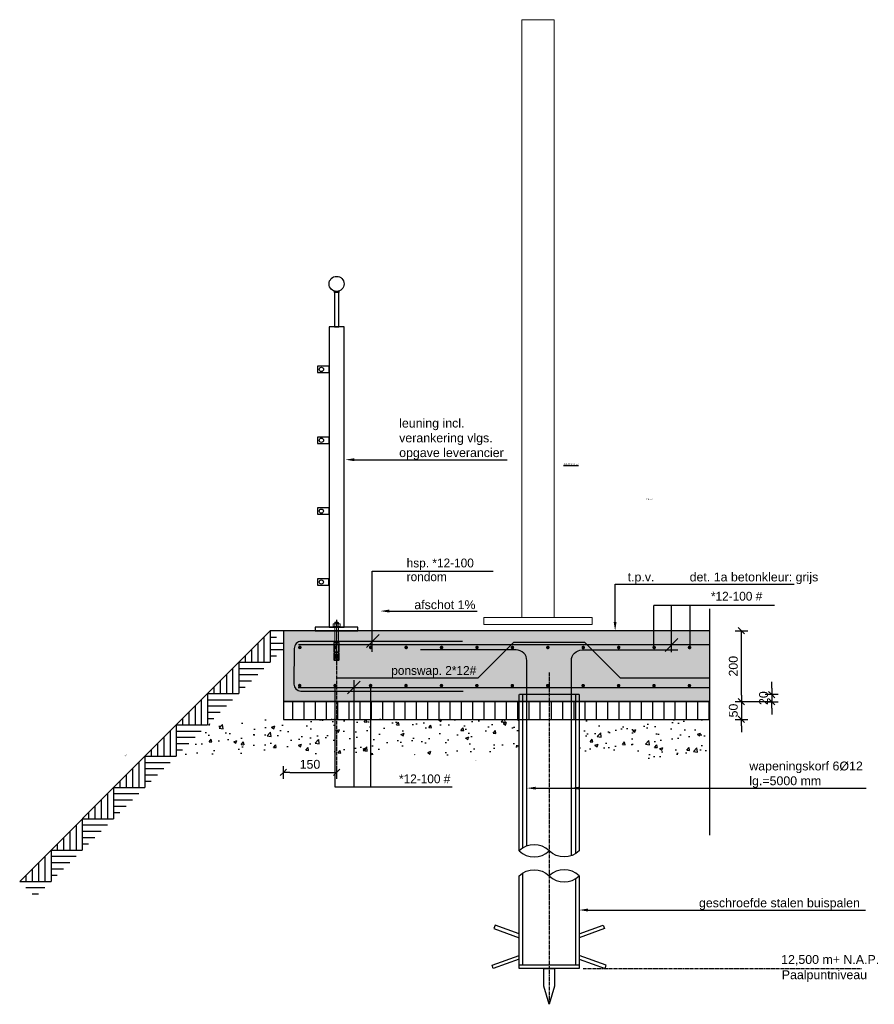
# Model space of a CAD drawing. Header units: millimetres. Extents: x -15755 to 202330, y -109616 to 54271.
# Tile 17 of 25: x -9263 to -6851, y 11113 to 13891. Entities that reach past the tile are written whole.
import ezdxf
from ezdxf import colors
from ezdxf.entities.mleader import LeaderData, LeaderLine
from ezdxf.math import Vec2, Vec3

# ---------------------------------------------------------------- set-up
doc = ezdxf.new("R2010")
doc.units = ezdxf.units.MM
doc.header["$LTSCALE"] = 0.5
doc.linetypes.add('CENTER2', pattern=[28.575, 19.05, -3.175, 3.175, -3.175])
doc.linetypes.add('HIDDEN2', pattern=[4.7625, 3.175, -1.5875])
for name, color, linetype in [('74 Sanitair', 7, 'Continuous'), ('AFBREEKLIJN', 1, 'Afbreeklijn'), ('alg-arcering', 1, 'Continuous'), ('alg-arcering-beton-rood', 13, 'Continuous'), ('alg-maatlijn', 1, 'Continuous'), ('alg-stramien', 1, 'CENTER2'), ('alg-tekst', 7, 'Continuous'), ('beton-doorsnede-ref', 4, 'Continuous'), ('beton-hidden', 7, 'HIDDEN2'), ('prefab-doorsnede-ref', 4, 'Continuous'), ('stoeprand', 3, 'Continuous'), ('wap-balk-pijl', 1, 'Continuous'), ('wap-balk-staaf', 6, 'Continuous')]:
    doc.layers.add(name, color=color, linetype=linetype)
doc.layers.add('O-doorsnede', color=7, linetype='Continuous', lineweight=20)
doc.styles.add('arial', font='arial.ttf')
doc.styles.add('Revittext_I', font='txt', dxfattribs={"height": 2.5})
doc.linetypes.add('Afbreeklijn', pattern='A,6,-2.4,[130,ltypeshp.shx,S=0.7,R=-25,X=-2.1,Y=0.635],0.001,[130,ltypeshp.shx,S=1.4,R=25,X=-1.2,Y=0],0.001,[130,ltypeshp.shx,S=0.7,R=-25,X=-0.3,Y=-0.635],0.001', length=8.403)
doc.dimstyles.new('DIM_A_1', dxfattribs={"dimtxt": 2.5, "dimasz": 1.8, "dimexe": 2.5, "dimexo": 1.5, "dimgap": 1, "dimtad": 1, "dimdec": 0, "dimrnd": 0.5, "dimdsep": 46, "dimtxsty": 'arial', "dimblk1": 'MXT0MS3', "dimblk2": 'MXT0MS3', "dimsah": 1, "dimcen": 0.1, "dimse1": 1, "dimse2": 1, "dimclrd": 256, "dimclre": 256, "dimclrt": 7, "dimadec": 0, "dimazin": 0, "dimtfac": 1, "dimtdec": 0, "dimtix": 1, "dimtmove": 2, "dimatfit": 3, "dimldrblk": 'MXT0MS3', "dimfxl": 1, "dimtolj": 1, "dimtzin": 0, "dimarcsym": 0})

# ---------------------------------------------------------------- blocks, each defined once
blk = doc.blocks.new('MXT0MS3')
for p, q in [((-1, 0), (0, 0)), ((0, 0), (-0.5, -0.5)), ((0, 1), (0, -1)), ((0, 0), (0.5, 0.5))]:
    blk.add_line(p, q)
blk = doc.blocks.new('*D96')
at = {"layer": 'alg-maatlijn', "lineweight": -2, "transparency": 16777216}
blk.add_line((-7226.4, 11985.1), (-7226.4, 12149.1), dxfattribs=at)
at = {"layer": 'Defpoints', "color": 0, "transparency": 16777216}
for p in [(-7316.6, 12167.1), (-7226.4, 12167.1), (-7316.6, 11967.1)]:
    blk.add_point(p, dxfattribs=at)
at = {"layer": 'alg-maatlijn', "lineweight": -2, "transparency": 16777216, "xscale": 18, "yscale": 18, "zscale": 18}
for p, rotation in [((-7226.4, 12167.1), 90), ((-7226.4, 11967.1), 270)]:
    blk.add_blockref('MXT0MS3', p, dxfattribs=dict(at, rotation=rotation))
at = {"layer": 'alg-maatlijn', "color": 7, "transparency": 16777216, "insert": (-7249.2, 12067.1), "char_height": 25, "attachment_point": 5, "rotation": 90, "style": 'arial'}
blk.add_mtext('\\A1;200', dxfattribs=at)
blk = doc.blocks.new('*D97')
at = {"layer": 'alg-maatlijn', "lineweight": -2, "transparency": 16777216}
for p, q in [((-7226.4, 11985.1), (-7226.4, 12003.1)), ((-7226.4, 11967.1), (-7226.4, 11917.1)), ((-7226.4, 11899.1), (-7226.4, 11881.1))]:
    blk.add_line(p, q, dxfattribs=at)
at = {"layer": 'Defpoints', "color": 0, "transparency": 16777216}
for p in [(-7498.9, 11967.1), (-7498.9, 11917.1), (-7226.4, 11917.1)]:
    blk.add_point(p, dxfattribs=at)
at = {"layer": 'alg-maatlijn', "lineweight": -2, "transparency": 16777216, "xscale": 18, "yscale": 18, "zscale": 18}
for p, rotation in [((-7226.4, 11967.1), 270), ((-7226.4, 11917.1), 90)]:
    blk.add_blockref('MXT0MS3', p, dxfattribs=dict(at, rotation=rotation))
at = {"layer": 'alg-maatlijn', "color": 7, "transparency": 16777216, "insert": (-7249.2, 11942.1), "char_height": 25, "attachment_point": 5, "rotation": 90, "style": 'arial'}
blk.add_mtext('\\A1;50', dxfattribs=at)
blk = doc.blocks.new('*D98')
at = {"layer": 'alg-maatlijn', "lineweight": -2, "transparency": 16777216}
for p, q in [((-7141, 12005.1), (-7141, 12023.1)), ((-7141, 11987.1), (-7141, 11967.1)), ((-7141, 11949.1), (-7141, 11931.1))]:
    blk.add_line(p, q, dxfattribs=at)
at = {"layer": 'Defpoints', "color": 0, "transparency": 16777216}
for p in [(-7551.1, 11987.1), (-7551.1, 11967.1), (-7141, 11967.1)]:
    blk.add_point(p, dxfattribs=at)
at = {"layer": 'alg-maatlijn', "lineweight": -2, "transparency": 16777216, "xscale": 18, "yscale": 18, "zscale": 18}
for p, rotation in [((-7141, 11987.1), 270), ((-7141, 11967.1), 90)]:
    blk.add_blockref('MXT0MS3', p, dxfattribs=dict(at, rotation=rotation))
at = {"layer": 'alg-maatlijn', "color": 7, "transparency": 16777216, "insert": (-7163.8, 11977.1), "char_height": 25, "attachment_point": 5, "rotation": 90, "style": 'arial'}
blk.add_mtext('\\A1;20', dxfattribs=at)
blk = doc.blocks.new('mv')
for p, q in [((0, 0), (5, -4.9999)), ((39.9998, 0.0001), (0.0002, 0.0001)), ((2.0001, 0.0001), (1, -1)), ((3.9999, 0), (2, -2)), ((6, 0.0001), (3, -3)), ((8.0001, 0.0001), (4, -3.9999)), ((9.9999, 0), (5, -4.9999)), ((9.9999, 0), (14.9999, -4.9999)), ((12, 0.0001), (10.9999, -1)), ((14.0001, 0.0002), (11.9999, -2)), ((16, 0.0001), (12.9999, -3)), ((18, 0.0002), (13.9999, -3.9999)), ((19.9999, 0.0001), (14.9999, -4.9999)), ((19.9999, 0.0001), (24.9998, -4.9999)), ((21.9999, 0.0002), (20.9999, -0.9999)), ((23.9998, 0.0001), (21.9999, -1.9999)), ((25.9999, 0.0001), (22.9999, -2.9999)), ((27.9998, 0), (23.9999, -3.9999)), ((29.9998, 0.0001), (24.9999, -4.9999)), ((29.9998, 0.0001), (34.9998, -4.9999)), ((31.9999, 0.0001), (30.9998, -0.9999)), ((33.9998, 0), (31.9998, -1.9999)), ((35.9999, 0.0001), (32.9998, -2.9999)), ((37.9998, 0), (33.9998, -3.9999)), ((39.9998, 0.0001), (34.9998, -4.9999)), ((0.0001, -1.9999), (3.0001, -4.9999)), ((8, -1.9999), (11, -4.9999)), ((9.0001, -0.9999), (13, -4.9998)), ((17.9999, -1.9999), (20.9999, -4.9999)), ((18.9998, -1), (22.9998, -5)), ((27.9999, -1.9999), (30.9999, -4.9999)), ((28.9998, -1), (32.9998, -5)), ((37.9999, -1.9999), (39.9999, -3.9999)), ((38.9998, -1), (39.9997, -2)), ((0, -3.9999), (1, -4.9999)), ((6, -3.9999), (7, -4.9999)), ((7.0001, -2.9998), (9.0001, -4.9998)), ((16, -3.9999), (17, -4.9999)), ((16.9999, -3), (18.9999, -5)), ((25.9999, -3.9998), (26.9999, -4.9998)), ((26.9998, -2.9999), (28.9998, -4.9999)), ((35.9999, -3.9999), (36.9999, -4.9999)), ((36.9998, -3), (38.9998, -4.9999))]:
    blk.add_line(p, q)
blk = doc.blocks.new('*U139')
at = {"layer": 'wap-balk-staaf', "const_width": 5}
blk.add_lwpolyline([(-2.5, 0, 1), (2.5, 0, 1)], format="xyb", close=True, dxfattribs=at)
blk = doc.blocks.new('*U140')
at = {"layer": 'wap-balk-staaf', "color": 0, "linetype": 'ByBlock', "lineweight": -2, "transparency": 16777216}
for p in [(0, 0), (100, 0), (200, 0), (300, 0), (400, 0), (500, 0), (600, 0), (700, 0), (800, 0), (900, 0), (1000, 0), (1100, 0)]:
    blk.add_blockref('*U139', p, dxfattribs=at)
blk = doc.blocks.new('*U141')
at = {"layer": 'wap-balk-staaf', "const_width": 5}
blk.add_lwpolyline([(-2.5, 0, 1), (2.5, 0, 1)], format="xyb", close=True, dxfattribs=at)
blk = doc.blocks.new('*U142')
at = {"layer": 'wap-balk-staaf', "color": 0, "linetype": 'ByBlock', "lineweight": -2, "transparency": 16777216}
for p in [(0, 0), (100, 0), (200, 0), (300, 0), (400, 0), (500, 0), (600, 0), (700, 0), (800, 0), (900, 0), (1000, 0), (1100, 0)]:
    blk.add_blockref('*U141', p, dxfattribs=at)
blk = doc.blocks.new('2D Keilbout detail 19 KM[175]_3')
at = {"layer": '74 Sanitair', "color": 9, "linetype": 'Continuous', "lineweight": 0}
blk.add_line((-100, 0), (21, 0), dxfattribs=at)
at = {"layer": '74 Sanitair', "color": 1, "linetype": 'Continuous', "lineweight": 0}
for p, q in [((-94, -6.5), (-94, 6.5)), ((-93, 6.5), (-94, 6.5)), ((-93, -7.5), (-93, 7.5)), ((-87.6, 7.5), (-93, 7.5)), ((-83, 4), (-93, 6.5)), ((-83, 4), (-93, 4)), ((-86.2, 6.5), (-87.6, 7.5)), ((-87.6, 4), (-87.6, -4)), ((-85.2, 6.5), (-86.2, 6.5)), ((-85.2, 7.5), (-85.2, 6.5)), ((-83, 7.5), (-85.2, 7.5)), ((-85.2, 4), (-85.2, -4)), ((-83, -7.5), (-83, 7.5)), ((-83, 6.9), (-82, 6.9)), ((-82, -7.5), (-82, 7.5)), ((-79.1, 7.5), (-82, 7.5)), ((-47, 5.1), (-82, 5.1)), ((-77.7, 6.5), (-79.1, 7.5)), ((-79.1, 4), (-76.7, 4)), ((-79.1, 4), (-79.1, -4)), ((-76.7, 6.5), (-77.7, 6.5)), ((-76.7, 7.5), (-76.7, 6.5)), ((-71.9, 7.5), (-76.7, 7.5)), ((-76.7, 4), (-76.7, -4)), ((-70.5, 6.5), (-71.9, 7.5)), ((-71.9, 4), (-69.5, 4)), ((-71.9, 4), (-71.9, -4)), ((-69.5, 6.5), (-70.5, 6.5)), ((-47.6, 7.5), (-69.5, 7.5)), ((-69.5, 7.5), (-69.5, 6.5)), ((-69.5, 4), (-69.5, -4)), ((-47, 6.9), (-47.6, 7.5)), ((-47, 6.9), (-46.4, 7.5)), ((-47, -6.9), (-47, 6.9)), ((-43, 7.5), (-46.4, 7.5)), ((-43, 7.5), (-43, -7.5)), ((3, 5), (-43, 5)), ((0, 10.5), (0, -10.5)), ((0, 10.5), (2, 10.5)), ((2, 10.5), (2, -10.5)), ((2, 7.4), (2, -7.4)), ((2.6, 9.8), (9.4, 9.8)), ((2.6, 4.9), (9.4, 4.9)), ((10, 7.4), (10, -7.4)), ((10, 5), (13, 5)), ((10, 4), (13, 4)), ((13, 5), (14, 4)), ((13, 5), (13, -5)), ((14, 4), (14, -4)), ((-93, -6.5), (-94, -6.5)), ((-83, -4), (-93, -4)), ((-83, -4), (-93, -6.5)), ((-87.6, -7.5), (-93, -7.5)), ((-86.2, -6.5), (-87.6, -7.5)), ((-85.2, -6.5), (-86.2, -6.5)), ((-85.2, -7.5), (-85.2, -6.5)), ((-83, -7.5), (-85.2, -7.5)), ((-83, -6.9), (-82, -6.9)), ((-47, -5.1), (-82, -5.1)), ((-79.1, -7.5), (-82, -7.5)), ((-79.1, -4), (-76.7, -4)), ((-77.7, -6.5), (-79.1, -7.5)), ((-76.7, -6.5), (-77.7, -6.5)), ((-76.7, -7.5), (-76.7, -6.5)), ((-71.9, -7.5), (-76.7, -7.5)), ((-71.9, -4), (-69.5, -4)), ((-70.5, -6.5), (-71.9, -7.5)), ((-69.5, -6.5), (-70.5, -6.5)), ((-69.5, -7.5), (-69.5, -6.5)), ((-47.6, -7.5), (-69.5, -7.5)), ((-47, -6.9), (-47.6, -7.5)), ((-47, -6.9), (-46.4, -7.5)), ((-43, -7.5), (-46.4, -7.5)), ((3, -5), (-43, -5)), ((0, -10.5), (2, -10.5)), ((2.6, -4.9), (9.4, -4.9)), ((2.6, -9.8), (9.4, -9.8)), ((10, -4), (13, -4)), ((10, -5), (13, -5)), ((13, -5), (14, -4))]:
    blk.add_line(p, q, dxfattribs=at)
for centre, radius, start, end in [((7.2, 7.4), 5.23, 152.0157, 207.9843), ((22, 0), 20, 165.7961, 194.2039), ((4.8, 7.4), 5.23, 332.0157, 27.9843), ((-10, 0), 20, 345.7961, 14.2039), ((7.2, -7.4), 5.23, 152.0157, 207.9843), ((4.8, -7.4), 5.23, 332.0157, 27.9843)]:
    blk.add_arc(centre, radius, start, end, dxfattribs=at)
blk = doc.blocks.new('*D489')
at = {"layer": 'alg-maatlijn', "lineweight": -2, "transparency": 16777216}
blk.add_line((-8501.1, 11767.5), (-8387.1, 11767.5), dxfattribs=at)
at = {"layer": 'Defpoints', "color": 0, "transparency": 16777216}
for p in [(-8369.1, 12094.5), (-8519.1, 12024), (-8369.1, 11767.5)]:
    blk.add_point(p, dxfattribs=at)
at = {"layer": 'alg-maatlijn', "lineweight": -2, "transparency": 16777216, "xscale": 18, "yscale": 18, "zscale": 18, "rotation": 180}
blk.add_blockref('MXT0MS3', (-8519.1, 11767.5), dxfattribs=at)
at = {"layer": 'alg-maatlijn', "lineweight": -2, "transparency": 16777216, "xscale": 18, "yscale": 18, "zscale": 18}
blk.add_blockref('MXT0MS3', (-8369.1, 11767.5), dxfattribs=at)
at = {"layer": 'alg-maatlijn', "color": 7, "transparency": 16777216, "insert": (-8444.1, 11790.2), "char_height": 25, "attachment_point": 5, "style": 'arial'}
blk.add_mtext('\\A1;150', dxfattribs=at)

msp = doc.modelspace()

# ---------------------------------------------------------------- hatches: boundary and pattern name
at = {"layer": 'alg-arcering-beton-rood', "true_color": 0x8c4546}
h = msp.add_hatch(color=15, dxfattribs=at)
h.dxf.hatch_style = 1
h.paths.add_polyline_path([(-8519.07, 12167.14), (-7316.61, 12167.14), (-7316.61, 11967.14), (-8519.07, 11967.14)])
at = {"layer": 'alg-maatlijn'}
h = msp.add_hatch(dxfattribs=at)
h.set_pattern_fill('ANSI31', color=256, scale=10, angle=45)
h.set_pattern_definition([(90, (-1983.78, 240), (-31.75, 0), [])])
h.paths.add_polyline_path([(-7316.61, 11967.14), (-8519.07, 11967.14), (-8519.07, 11917.14), (-7316.61, 11917.14)])
at = {"layer": 'stoeprand'}
h = msp.add_hatch(dxfattribs=at)
h.set_pattern_fill('AR-CONC', color=256, scale=0.5)
h.paths.add_polyline_path([(-7853.57, 11917.14), (-8715.45, 11919.66), (-8802.46, 11817.14), (-7853.57, 11817.14)])
h.paths.add_polyline_path([(-7316.61, 11917.14), (-7684.57, 11917.14), (-7684.57, 11811.82), (-7316.61, 11811.82)])
h.paths.add_polyline_path([(-7316.61, 11811.82), (-7684.57, 11811.82), (-7684.57, 11807.17), (-7316.61, 11804.08)])

# ---------------------------------------------------------------- linework, layer by layer
for points in [[(-8375.07, 13024.74), (-8363.07, 13024.74), (-8363.07, 13124.74), (-8375.07, 13124.74)], [(-8375.07, 13124.74), (-8363.07, 13124.74), (-8363.07, 13121.2), (-8375.07, 13121.2)], [(-8390.27, 12177.14), (-8347.87, 12177.14), (-8347.87, 13024.74), (-8390.27, 13024.74)], [(-8390.3, 12895.73), (-8390.29, 12913.73), (-8423.04, 12913.74), (-8423.05, 12895.74)], [(-8390.35, 12695.73), (-8390.35, 12713.73), (-8423.09, 12713.74), (-8423.1, 12695.74)], [(-8390.41, 12495.73), (-8390.4, 12513.73), (-8423.15, 12513.74), (-8423.15, 12495.74)], [(-8390.46, 12295.73), (-8390.45, 12313.73), (-8423.2, 12313.74), (-8423.2, 12295.74)], [(-8429.07, 12167.13), (-8309.07, 12167.16), (-8309.07, 12177.16), (-8429.07, 12177.13)]]:
    msp.add_lwpolyline(points, close=True)
at = {"color": 6}
for points in [[(-7832.02, 11559.59), (-7832.02, 12083.17, 0.4142136), (-7862.02, 12113.17), (-8132.02, 12113.17)], [(-7706.12, 11532.52), (-7706.12, 12083.17, -0.4142136), (-7676.12, 12113.17), (-7406.12, 12113.17)]]:
    msp.add_lwpolyline(points, format="xyb", dxfattribs=at)
at = {"layer": 'AFBREEKLIJN', "flags": 128}
msp.add_lwpolyline([(-7316.61, 12228.6), (-7316.61, 11589.97)], dxfattribs=at)
at = {"layer": 'alg-arcering'}
msp.add_line((-8519.07, 12167.14), (-8556.36, 12167.14), dxfattribs=at)
at = {"layer": 'alg-maatlijn'}
for p, q in [((-7244.42, 11967.14), (-7141.01, 11967.14)), ((-7769.07, 11113.16), (-7783.75, 11164.52)), ((-7754.39, 11164.52), (-7769.07, 11113.16))]:
    msp.add_line(p, q, dxfattribs=at)
msp.add_lwpolyline([(-7316.61, 11967.14), (-8519.07, 11967.14), (-8519.07, 11917.14), (-7316.61, 11917.14)], close=True, dxfattribs=at)
msp.add_lwpolyline([(-7783.75, 11164.52), (-7783.75, 11214.14), (-7754.39, 11214.14), (-7754.39, 11164.52)], dxfattribs=at)
at = {"layer": 'alg-maatlijn', "color": 1}
msp.add_solid([(-7684.4, 11718.9), (-7709.4, 11723.07), (-7684.4, 11727.23)], dxfattribs=at)
at = {"layer": 'alg-stramien'}
for p, q in [((-8369.06, 12198.14), (-8369.18, 11769.88)), ((-7769.07, 12049.34), (-7769.07, 11113.16)), ((-7673.25, 11214.14), (-6886.17, 11214.14))]:
    msp.add_line(p, q, dxfattribs=at)
at = {"layer": 'alg-tekst', "flags": 128}
for points in [[(-7684.57, 11987.14), (-7684.57, 11546.06, -0.4066714), (-7769.07, 11546.06, 0.4066714), (-7853.57, 11546.06), (-7853.57, 11987.14)], [(-7853.57, 11224.14), (-7853.57, 11475.63, -0.4066714), (-7769.07, 11475.63, 0.4066714), (-7684.57, 11475.63), (-7684.57, 11224.14)]]:
    msp.add_lwpolyline(points, format="xyb", dxfattribs=at)
at = {"layer": 'alg-tekst'}
for points in [[(-7853.57, 11311.62), (-7921.57, 11336.01), (-7924.99, 11326.61), (-7853.57, 11301)], [(-7684.57, 11311.62), (-7616.57, 11336.01), (-7613.15, 11326.61), (-7684.57, 11301)], [(-7853.57, 11240.39), (-7926.78, 11214.14), (-7930.2, 11223.53), (-7853.57, 11251.01)], [(-7684.57, 11240.39), (-7611.36, 11214.14), (-7607.94, 11223.53), (-7684.57, 11251.01)]]:
    msp.add_lwpolyline(points, dxfattribs=at)
msp.add_lwpolyline([(-7684.57, 11214.14), (-7853.57, 11214.14), (-7853.57, 11224.14), (-7684.57, 11224.14)], close=True, dxfattribs=at)
for centre, start, end in [((-7811.32, 11589.41), 225.73966, 314.26034), ((-7726.82, 11432.28), 45.73966, 134.26034)]:
    msp.add_arc(centre, 60.54, start, end, dxfattribs=at)
at = {"layer": 'beton-doorsnede-ref', "flags": 128}
msp.add_lwpolyline([(-7316.61, 12167.14), (-8519.07, 12167.14), (-8519.07, 11967.14), (-7316.61, 11967.14)], dxfattribs=at)
at = {"layer": 'beton-hidden'}
for p, q in [((-7684.57, 11987.14), (-7853.57, 11987.14)), ((-7843.57, 11553.93), (-7843.57, 11987.14)), ((-7694.57, 11987.14), (-7694.57, 11538.18)), ((-7843.57, 11224.14), (-7843.57, 11483.51)), ((-7694.57, 11467.76), (-7694.57, 11224.14)), ((-7853.57, 11224.14), (-7684.57, 11224.14))]:
    msp.add_line(p, q, dxfattribs=at)
at = {"layer": 'O-doorsnede', "color": 252, "linetype": 'Continuous'}
for points in [[(-7846.11, 12204.81), (-7754.73, 12204.81), (-7754.73, 13891.44), (-7846.11, 13891.44)], [(-7953.08, 12204.81), (-7647.76, 12204.81), (-7647.76, 12184.68), (-7953.08, 12184.68)]]:
    msp.add_lwpolyline(points, close=True, dxfattribs=at)
at = {"layer": 'prefab-doorsnede-ref'}
for centre, radius in [((-8369.07, 13145.94), 21.2), ((-8411.85, 12904.73), 6), ((-8411.91, 12704.73), 6), ((-8411.96, 12504.73), 6), ((-8412.01, 12304.73), 6)]:
    msp.add_circle(centre, radius, dxfattribs=at)
at = {"layer": 'wap-balk-pijl'}
for p, q in [((-8268.31, 12107.43), (-8268.31, 12335.62)), ((-8268.31, 12335.62), (-7927.15, 12335.62)), ((-7132.89, 12238.66), (-7474, 12238.66)), ((-7474, 12121.75), (-7474, 12238.66)), ((-7423.82, 12107.2), (-7423.82, 12238.66)), ((-7371.45, 12121.75), (-7371.45, 12238.66)), ((-8284.7, 12120.37), (-8249.12, 12156.78)), ((-7441.61, 12108.94), (-7406.03, 12145.35)), ((-8373.85, 12007.21), (-8373.85, 11726.68)), ((-8337.79, 11988.93), (-8302.2, 12025.34)), ((-8320.04, 12027.69), (-8320.04, 11726.68)), ((-8273.2, 12007.21), (-8273.2, 11726.68)), ((-8373.85, 11726.68), (-8043.09, 11726.68))]:
    msp.add_line(p, q, dxfattribs=at)
at = {"layer": 'wap-balk-staaf'}
for p, q in [((-7316.61, 12127.14), (-8476.11, 12127.14)), ((-8477.1, 12007.14), (-7316.61, 12007.14))]:
    msp.add_line(p, q, dxfattribs=at)
msp.add_lwpolyline([(-8013.17, 12137.14), (-8468.57, 12137.14, 0.4175951), (-8488.57, 12116.91), (-8489.53, 12016.9, 0.41084), (-8469.53, 11997.14), (-8011.67, 11997.14)], format="xyb", dxfattribs=at)
msp.add_lwpolyline([(-8369.07, 12034.66), (-7969.07, 12034.66), (-7869.07, 12134.66), (-7669.07, 12134.66), (-7569.07, 12034.66), (-7316.61, 12034.66)], dxfattribs=at)

# ---------------------------------------------------------------- block references
at = {"rotation": 89.98488759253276}
msp.add_blockref('2D Keilbout detail 19 KM[175]_3', (-8369.07, 12177.14), dxfattribs=at)
at = {"layer": 'alg-arcering', "xscale": 12.5, "yscale": 12.5, "zscale": 12.5, "rotation": 45}
for p in [(-8909.91, 11813.59), (-9263.46, 11460.04)]:
    msp.add_blockref('mv', p, dxfattribs=at)
at = {"layer": 'wap-balk-staaf', "rotation": 359.9876586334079}
for name, p in [('*U142', (-8472.74, 12120.18)), ('*U140', (-8473.07, 12012.55))]:
    msp.add_blockref(name, p, dxfattribs=at)

# ---------------------------------------------------------------- texts
at = {"layer": 'alg-tekst', "style": 'arial'}
for s, p in [('12,500 m+ N.A.P.', (-7114.17, 11227.13)), ('Paalpuntniveau', (-7112.45, 11184.03))]:
    msp.add_text(s, height=25, dxfattribs=at).set_placement(p)
for s, insert, char_height, width, attachment_point in [('{\\LDetail 1 en 1a}', (-7685.78, 12639.85), 5, 106.0725, 3), ('schaal: 1:10', (-7495.85, 12540.07), 2.5, 37.4548, 1), ('100 mm zandlaag', (-7980.03, 11802.07), 2.5, 37.4548, 1)]:
    msp.add_mtext(s, dxfattribs=dict(at, insert=insert, char_height=char_height, width=width, attachment_point=attachment_point))
at = {"layer": 'alg-tekst', "insert": (-8967.09, 11814.12), "char_height": 2.5, "width": 37.4548, "attachment_point": 1, "rotation": 45, "style": 'arial'}
msp.add_mtext('talud', dxfattribs=at)
at = {"layer": 'wap-balk-pijl', "char_height": 25, "line_spacing_factor": 0.931288, "style": 'Revittext_I'}
for s, insert, width, attachment_point in [('hsp. *12-100 rondom', (-8171.22, 12370.94), 264.4073, 1), ('*12-100 #', (-7167.54, 12277.11), 198.9802, 3), ('ponswap. 2*12#', (-7974.9, 12067.69), 291.479, 3), ('*12-100 #', (-8047.91, 11761.87), 198.9802, 3)]:
    msp.add_mtext(s, dxfattribs=dict(at, insert=insert, width=width, attachment_point=attachment_point))

# ---------------------------------------------------------------- dimensions: what is measured, and where the dimension line sits
at = {"layer": 'alg-maatlijn'}
for base, p1, p2, picture, middle in [((-7226.42, 12167.14), (-7316.61, 11967.14), (-7316.61, 12167.14), '*D96', (-7249.18, 12067.14)), ((-7141.01, 11967.14), (-7551.06, 11987.14), (-7551.06, 11967.14), '*D98', (-7163.77, 11977.14)), ((-7226.42, 11917.14), (-7498.88, 11967.14), (-7498.88, 11917.14), '*D97', (-7249.18, 11942.14))]:
    dim = msp.add_linear_dim(base=base, p1=p1, p2=p2, angle=90, dimstyle='DIM_A_1', dxfattribs=at)
    dim.commit()
    dim.dimension.update_dxf_attribs({"geometry": picture, "text_midpoint": middle})
dim = msp.add_linear_dim(base=(-8369.08, 11767.48), p1=(-8519.07, 12023.97), p2=(-8369.08, 12094.47), dimstyle='DIM_A_1', dxfattribs=at)
dim.commit()
dim.dimension.update_dxf_attribs({"geometry": '*D489', "text_midpoint": (-8444.07, 11790.25)})

# ---------------------------------------------------------------- leaders
ml = msp.add_multileader_mtext('Standard', dxfattribs=at)
ml.set_content('leuning incl.\\Pverankering vlgs.\\Popgave leverancier', color=7, style='arial')
ml.set_leader_properties(color=1)
ml.build(insert=Vec2(0, 0))
ml.multileader.update_dxf_attribs({"text_left_attachment_type": 5, "text_right_attachment_type": 6, "dogleg_length": 0.36, "arrow_head_size": 25, "scale": 10})
ctx = ml.context
ctx.base_point, ctx.scale, ctx.char_height, ctx.arrow_head_size, ctx.landing_gap_size, ctx.plane_origin = Vec3(-8202.4, 12649.95), 10, 25, 25, 10, Vec3(-8344.12, 12649.95)
ctx.left_attachment, ctx.right_attachment = 5, 6
notes = []
notes.append((ctx, [(0, (1, 1, 0), (-8206, 12649.95), (1, 0), 3.6, [(0, [(-8344.12, 12649.95)], 0, [])])]))
ctx.mtext.insert, ctx.mtext.flow_direction = Vec3(-8192.4, 12765.63), 5
ml = msp.add_multileader_mtext('Standard', dxfattribs=at)
ml.set_content('\\pxi-3,l4,t4;t.p.v.^Idet. 1a betonkleur: grijs', color=7, style='arial')
ml.set_leader_properties(color=1)
ml.build(insert=Vec2(0, 0))
ml.multileader.update_dxf_attribs({"text_left_attachment_type": 5, "text_right_attachment_type": 6, "dogleg_length": 0.36, "arrow_head_size": 25, "scale": 10})
ctx = ml.context
ctx.base_point, ctx.scale, ctx.char_height, ctx.arrow_head_size, ctx.landing_gap_size, ctx.plane_origin = Vec3(-7582.5, 12299), 10, 25, 25, 10, Vec3(-7582.86, 12167)
ctx.left_attachment, ctx.right_attachment = 5, 6
notes.append((ctx, [(0, (1, 1, 0), (-7582.86, 12299), (1, 0), 0.36, [(0, [(-7582.86, 12167)], 0, [])])]))
ctx.mtext.insert, ctx.mtext.flow_direction = Vec3(-7572.5, 12331.45), 5
ml = msp.add_multileader_mtext('Standard', dxfattribs=at)
ml.set_content('afschot 1%', color=7, style='arial')
ml.set_leader_properties(color=1)
ml.build(insert=Vec2(0, 0))
ml.multileader.update_dxf_attribs({"text_left_attachment_type": 5, "text_right_attachment_type": 6, "dogleg_length": 0.36, "arrow_head_size": 25, "scale": 10})
ctx = ml.context
ctx.base_point, ctx.scale, ctx.char_height, ctx.arrow_head_size, ctx.landing_gap_size, ctx.plane_origin = Vec3(-8159.69, 12222.81), 10, 25, 25, 10, Vec3(-8245.59, 12222.81)
ctx.left_attachment, ctx.right_attachment = 5, 6
notes.append((ctx, [(0, (1, 1, 0), (-8163.29, 12222.81), (1, 0), 3.6, [(0, [(-8245.59, 12222.81)], 0, [])])]))
ctx.mtext.insert, ctx.mtext.flow_direction = Vec3(-8149.69, 12253.23), 5
ml = msp.add_multileader_mtext('Standard', dxfattribs=at)
ml.set_content('wapeningskorf 6Ø12\\Plg.=5000 mm', color=7, style='arial')
ml.set_leader_properties(color=1)
ml.build(insert=Vec2(0, 0))
ml.multileader.update_dxf_attribs({"text_left_attachment_type": 5, "text_right_attachment_type": 6, "dogleg_length": 0.36, "arrow_head_size": 25, "scale": 10})
ctx = ml.context
ctx.base_point, ctx.scale, ctx.char_height, ctx.arrow_head_size, ctx.landing_gap_size, ctx.plane_origin = Vec3(-7214.13, 11723.07), 10, 25, 25, 10, Vec3(-7832.02, 11723.07)
ctx.left_attachment, ctx.right_attachment = 5, 6
notes.append((ctx, [(0, (1, 1, 0), (-7217.73, 11723.07), (1, 0), 3.6, [(0, [(-7832.02, 11723.07)], 0, [])])]))
ctx.mtext.insert, ctx.mtext.flow_direction = Vec3(-7204.13, 11798.11), 5
ml = msp.add_multileader_mtext('Standard', dxfattribs=at)
ml.set_content('geschroefde stalen buispalen', color=7, style='arial')
ml.set_leader_properties(color=1)
ml.build(insert=Vec2(0, 0))
ml.multileader.update_dxf_attribs({"text_left_attachment_type": 5, "text_right_attachment_type": 6, "dogleg_length": 0.36, "arrow_head_size": 25, "scale": 10})
ctx = ml.context
ctx.base_point, ctx.scale, ctx.char_height, ctx.arrow_head_size, ctx.landing_gap_size, ctx.plane_origin = Vec3(-7356.17, 11379.19), 10, 25, 25, 10, Vec3(-7832.02, 11379.19)
ctx.left_attachment, ctx.right_attachment = 5, 6
notes.append((ctx, [(0, (1, 1, 0), (-7359.77, 11379.19), (1, 0), 3.6, [(0, [(-7684.57, 11379.19)], 0, [])])]))
ctx.mtext.insert, ctx.mtext.flow_direction = Vec3(-7346.17, 11411.97), 5
for ctx, leaders in notes:
    for number, flags, end, landing, length, lines in leaders:
        leader = LeaderData()
        leader.index, (leader.has_last_leader_line, leader.has_dogleg_vector, leader.attachment_direction) = number, flags
        leader.last_leader_point, leader.dogleg_vector, leader.dogleg_length = Vec3(end), Vec3(landing), length
        for number, points, colour, breaks in lines:
            line = LeaderLine()
            line.index, line.vertices, line.color, line.breaks = number, Vec3.list(points), colors.encode_raw_color(colour), breaks
            leader.lines.append(line)
        ctx.leaders.append(leader)

doc.saveas('drawing.dxf')
